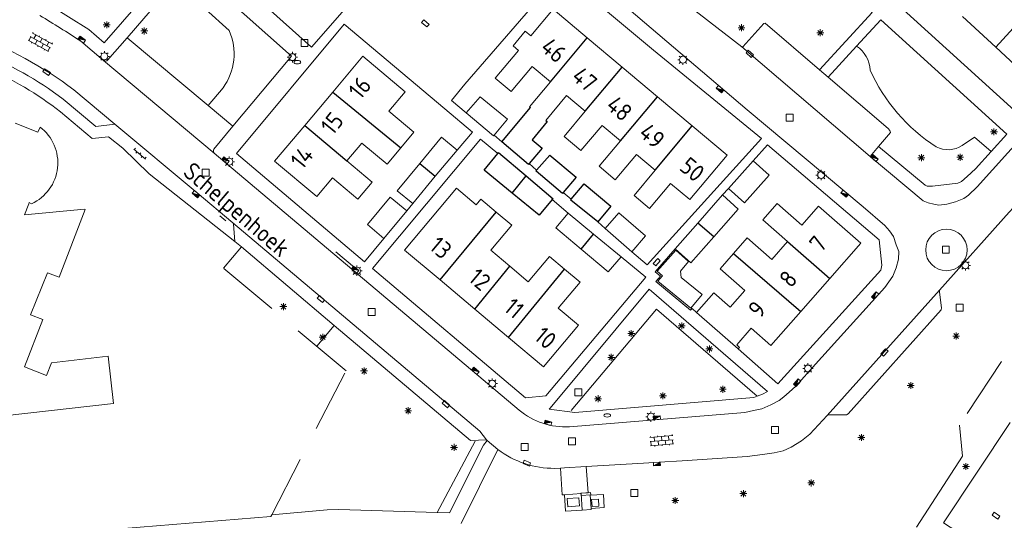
# Model space of a CAD drawing. Extents: x 168769 to 512904, y 516715 to 1559940.
# Tile 86 of 186: x 169390 to 169532, y 519879 to 519951. Entities that reach past the tile are written whole.
import ezdxf

# ---------------------------------------------------------------- set-up
doc = ezdxf.new("R2010")
doc.units = 0
doc.header["$MEASUREMENT"] = 0
doc.linetypes.add('LP', pattern=[14, 9, -5])
doc.layers.get('0').update_dxf_attribs({"linetype": 'CONTINUOUS'})
for name, color, linetype, lineweight in [('+Overig_opstal_BWT', 4, 'CONTINUOUS', 0), ('B01_HOOFDGEBOUW', 10, 'CONTINUOUS', 0), ('B02_bijgebouw', 12, 'CONTINUOUS', 0), ('B04_KUNSTWERK', 32, 'CONTINUOUS', 0), ('B07_scheidingsmuur', 14, 'CONTINUOUS', 25), ('Q04_wegmarkering', 7, 'CONTINUOUS', 0), ('Q21_LANTAARNPAAL', 7, 'CONTINUOUS', 18), ('Q23_kolk', 7, 'CONTINUOUS', 18), ('Q26_BOOM', 7, 'CONTINUOUS', 18), ('Q28_rioolput', 7, 'CONTINUOUS', 18), ('Q92_BRANDKRAAN', 7, 'CONTINUOUS', 0), ('Q97_TROTTOIRKOLK', 7, 'CONTINUOUS', 0), ('S02_symb_open_verh', 7, 'CONTINUOUS', 13), ('T03_HEK', 34, 'CONTINUOUS', 0), ('T51_CULTUURSCHEIDING', 3, 'CONTINUOUS', 0), ('V00_kant_verharding', 252, 'CONTINUOUS', 0), ('V04_Kant_op_inrit', 254, 'CONTINUOUS', 13), ('V11_VERKEERSDREMPEL', 7, 'CONTINUOUS', 0), ('Z19_Overigetekst', 7, 'CONTINUOUS', 0)]:
    doc.layers.add(name, color=color, linetype=linetype, lineweight=lineweight)
for name, color, linetype in [('B11_dakrand_hoofdgebouw', 20, 'CONTINUOUS'), ('B14_dakrand_bijgebouw', 30, 'CONTINUOUS'), ('Z02_Huisnummer', 253, 'CONTINUOUS'), ('Z06_STRAATNAAM', 7, 'CONTINUOUS')]:
    doc.layers.add(name, color=color, linetype=linetype)
doc.styles.add('ISOCP', font='isocp.shx', dxfattribs={"height": 1.8})

# ---------------------------------------------------------------- blocks, each defined once
blk = doc.blocks.new('Q21')
at = {"color": 0}
for points in [[(-1.5, 0), (-1, 0)], [(-1.06, 1.06), (-0.71, 0.71)], [(0, 1.5), (0, 1)], [(1.06, 1.06), (0.71, 0.71)], [(1.5, 0), (1, 0)], [(-1.06, -1.06), (-0.71, -0.71)], [(0, -1.5), (0, -1)], [(1.06, -1.06), (0.71, -0.71)]]:
    blk.add_lwpolyline(points, dxfattribs=at)
blk.add_circle((0, 0), 1, dxfattribs=at)
blk = doc.blocks.new('Q26')
at = {"color": 0}
for p, q in [((-1, 0), (1, 0)), ((-0.7, 0.7), (0.7, -0.7)), ((0.7, 0.7), (-0.7, -0.7)), ((0, 1), (0, -1))]:
    blk.add_line(p, q, dxfattribs=at)
blk = doc.blocks.new('Q28')
at = {"color": 0}
blk.add_lwpolyline([(1, 1), (1, -1), (-1, -1), (-1, 1)], close=True, dxfattribs=at)
blk = doc.blocks.new('Q97')
blk.add_hatch(color=256).paths.add_polyline_path([(-1, 1), (-1, 0), (1, 1)])
blk.add_line((1, 1), (-1, 0))
at = {"color": 0}
for points in [[(-1, 0), (-1, 1), (1, 1), (1, 0), (-1, 0)], [(0, 0.8), (0, 1)]]:
    blk.add_lwpolyline(points, dxfattribs=at)
blk = doc.blocks.new('Q23')
at = {"color": 0}
blk.add_lwpolyline([(0.99, -0.5), (-0.99, -0.5), (-0.99, 0.5), (0.99, 0.5), (0.99, -0.5)], dxfattribs=at)
blk = doc.blocks.new('Q92')
at = {"color": 0}
blk.add_ellipse((0, 0), major_axis=(-0.991, 0), ratio=0.499983, start_param=1.570796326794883, end_param=7.853981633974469, dxfattribs=at)
blk = doc.blocks.new('S024')
at = {"color": 0}
for p, q in [((0, 1.2), (6.7, 1.2)), ((0, 0), (6.7, 0)), ((0.2, 1.2), (0.2, 0)), ((1.25, 1.5), (1.25, 1.2)), ((1.25, 0), (1.25, -1.2)), ((2.3, 1.2), (2.3, 0)), ((3.35, 1.5), (3.35, 1.2)), ((3.35, 0), (3.35, -1.2)), ((4.4, 1.2), (4.4, 0)), ((5.45, 1.5), (5.45, 1.2)), ((5.45, 0), (5.45, -1.2)), ((6.5, 1.2), (6.5, 0)), ((0, -1.2), (6.7, -1.2)), ((0.2, -1.2), (0.2, -1.5)), ((2.3, -1.2), (2.3, -1.5)), ((4.4, -1.2), (4.4, -1.5)), ((6.5, -1.2), (6.5, -1.5))]:
    blk.add_line(p, q, dxfattribs=at)
blk = doc.blocks.new('S026')
for p, q in [((0, 0), (4.4, 0)), ((0.2, 0.5), (0.2, 0)), ((1.2, 0), (1.2, -0.5)), ((2.2, 0.5), (2.2, 0)), ((3.2, 0), (3.2, -0.5)), ((4.2, 0.5), (4.2, 0))]:
    blk.add_line(p, q)

msp = doc.modelspace()

# ---------------------------------------------------------------- linework, layer by layer
at = {"layer": '+Overig_opstal_BWT'}
msp.add_lwpolyline([(169472.22, 519882.33), (169472.2, 519882.68), (169470.8, 519882.6), (169470.82, 519882.25), (169472.22, 519882.33)], dxfattribs=at)
at = {"layer": 'B01_HOOFDGEBOUW'}
for points in [[(169458.42, 519942.5), (169461.8, 519946.53), (169461.01, 519947.19), (169462.76, 519949.28), (169463.55, 519948.62), (169466.77, 519952.46)], [(169471.71, 519948.32), (169466.77, 519952.46)], [(169525.89, 519951.4), (169530.73, 519946.98)], [(169538.91, 519951.59), (169541.7, 519949.08), (169537.73, 519944.71), (169538.47, 519944.03), (169536.45, 519941.81), (169535.71, 519942.49), (169535.63, 519942.4), (169530.73, 519946.98)], [(169476.76, 519944.09), (169471.71, 519948.32)], [(169434.95, 519940.51), (169439.3, 519945.69), (169445.41, 519940.56), (169443.05, 519937.74), (169446.67, 519934.71), (169444.76, 519932.44)], [(169458.42, 519942.5), (169460.73, 519940.57), (169463.77, 519944.19), (169466.4, 519941.98)], [(169481.84, 519939.83), (169476.76, 519944.09)], [(169466.4, 519941.98), (169463.37, 519938.36), (169463.49, 519938.26)], [(169430.9, 519935.69), (169434.95, 519940.51)], [(169465.71, 519936.4), (169468.72, 519939.99), (169471.42, 519937.73)], [(169486.87, 519935.61), (169481.84, 519939.83)], [(169471.42, 519937.73), (169468.37, 519934.09), (169470.79, 519932.06), (169473.84, 519935.69), (169476.5, 519933.46)], [(169437, 519930.56), (169440.65, 519927.51), (169438.57, 519925.04), (169434.9, 519928.12), (169432.63, 519925.42), (169426.56, 519930.52), (169430.9, 519935.69)], [(169481.51, 519929.21), (169478.46, 519925.58), (169480.7, 519923.7), (169483.73, 519927.31), (169486.52, 519924.97), (169491.91, 519931.39), (169486.87, 519935.61)], [(169476.5, 519933.46), (169473.44, 519929.8), (169475.76, 519927.85), (169478.8, 519931.48), (169481.51, 519929.21)], [(169444.76, 519932.44), (169442.79, 519930.09), (169439.16, 519933.13), (169437, 519930.56)], [(169445.32, 519917.68), (169452.82, 519926.61), (169455.66, 519924.22), (169456.35, 519925.04), (169458.57, 519923.18)], [(169500.65, 519918.93), (169497.08, 519922.07), (169499.12, 519924.4), (169502.68, 519921.27), (169505.12, 519924.05), (169511.22, 519918.69), (169506.72, 519913.58)], [(169460.54, 519915.35), (169457.76, 519917.68), (169460.8, 519921.3), (169458.57, 519923.18)], [(169492.83, 519917.18), (169494.82, 519919.44), (169498.36, 519916.33), (169500.65, 519918.93)], [(169445.32, 519917.68), (169450.44, 519913.38)], [(169468.43, 519914.93), (169466.25, 519916.76), (169463.19, 519913.12), (169460.54, 519915.35)], [(169494.46, 519911.86), (169490.9, 519914.99), (169492.83, 519917.18)], [(169460.31, 519905.09), (169465.37, 519900.84), (169470.42, 519906.86), (169467.51, 519909.3), (169470.67, 519913.05), (169468.43, 519914.93)], [(169506.72, 519913.58), (169502.55, 519908.84)], [(169450.44, 519913.38), (169455.45, 519909.17)], [(169487.5, 519908.69), (169490.01, 519911.54), (169492.36, 519909.47), (169494.46, 519911.86)], [(169455.45, 519909.17), (169460.31, 519905.09)], [(169493.5, 519903.41), (169487.5, 519908.69)], [(169502.55, 519908.84), (169498.22, 519903.92)], [(169498.22, 519903.92), (169495.4, 519906.4), (169493.29, 519903.99), (169493.7, 519903.63), (169493.5, 519903.41)]]:
    msp.add_lwpolyline(points, dxfattribs=at)
msp.add_lwpolyline([(169387.51, 519893.76), (169403.28, 519895.53), (169402.5, 519902.35), (169394.31, 519901.43), (169393.6, 519899.59), (169390.43, 519900.82), (169393.06, 519907.65), (169391.28, 519908.33), (169393.76, 519914.42), (169395.44, 519913.78), (169399.21, 519923.54), (169399.21, 519923.54), (169399.11, 519923.58), (169390.42, 519922.77), (169391.05, 519924.36), (169391.11, 519924.54), (169391.44, 519924.38, 0.568587), (169392.67, 519935.46), (169392.35, 519934.73), (169389.08, 519936)], format="xyb", dxfattribs=at)
at = {"layer": 'B02_bijgebouw'}
for points in [[(169456.23, 519939.84), (169454.22, 519937.51)], [(169456.23, 519939.84), (169460.19, 519936.59)], [(169454.22, 519937.51), (169458.19, 519934.18)], [(169460.19, 519936.59), (169458.26, 519934.26)], [(169447.51, 519930.18), (169450.68, 519934)], [(169450.68, 519934), (169452.91, 519932.13)], [(169458.26, 519934.26), (169458.19, 519934.18)], [(169449.76, 519928.34), (169452.91, 519932.13)], [(169495.67, 519930.56), (169497.98, 519928.49), (169494.44, 519924.53), (169492.11, 519926.56)], [(169492.11, 519926.56), (169495.67, 519930.56)], [(169446.5, 519924.41), (169444.26, 519926.26), (169447.51, 519930.18)], [(169446.5, 519924.41), (169449.76, 519928.34)], [(169445.64, 519923.37), (169443.26, 519925.34), (169439.97, 519921.37)], [(169487.68, 519921.6), (169491.25, 519925.65)], [(169491.25, 519925.65), (169493.5, 519923.59), (169490, 519919.61)], [(169442.31, 519919.34), (169445.64, 519923.37)], [(169470.83, 519917.84), (169467.16, 519920.92), (169468.95, 519923.03)], [(169468.95, 519923.03), (169472.62, 519920.01)], [(169474.3, 519920.8), (169476.25, 519923.05), (169480.12, 519919.77), (169478.16, 519917.46)], [(169442.31, 519919.34), (169439.97, 519921.37)], [(169478.16, 519917.46), (169474.3, 519920.8)], [(169484.38, 519917.87), (169487.68, 519921.6)], [(169472.62, 519920.01), (169476.6, 519916.73)], [(169490, 519919.61), (169486.68, 519915.84), (169484.38, 519917.87)], [(169476.6, 519916.73), (169474.74, 519914.56), (169470.83, 519917.84)], [(169484.48, 519917.67), (169481.81, 519914.64), (169482.57, 519913.97), (169481.9, 519913.21), (169486.67, 519909.29), (169488.28, 519911.26), (169485.28, 519913.72), (169485.19, 519914.66), (169486.33, 519916.05), (169484.48, 519917.67)]]:
    msp.add_lwpolyline(points, dxfattribs=at)
at = {"layer": 'B04_KUNSTWERK'}
for points in [[(169468.41, 519882.37), (169470.81, 519882.52), (169470.98, 519880.13), (169468.58, 519879.98), (169468.41, 519882.37)], [(169474.03, 519882.41), (169472.12, 519882.28), (169472.25, 519880.39), (169474.16, 519880.53), (169474.03, 519882.41)], [(169470.49, 519881.93), (169468.79, 519881.82), (169468.88, 519880.63), (169470.59, 519880.75), (169470.49, 519881.93)], [(169472.41, 519880.64), (169472.34, 519881.67), (169473.33, 519881.74), (169473.4, 519880.71), (169472.41, 519880.64)]]:
    msp.add_lwpolyline(points, dxfattribs=at)
at = {"layer": 'B07_scheidingsmuur'}
for points in [[(169530.73, 519946.98), (169536.79, 519953.61)], [(169466.4, 519941.98), (169471.71, 519948.32)], [(169471.42, 519937.73), (169476.76, 519944.09)], [(169434.95, 519940.51), (169444.76, 519932.44)], [(169476.5, 519933.46), (169481.84, 519939.83)], [(169430.9, 519935.69), (169437, 519930.56)], [(169481.51, 519929.21), (169486.87, 519935.61)], [(169447.51, 519930.18), (169449.76, 519928.34)], [(169460.84, 519925.92), (169462.89, 519928.4)], [(169450.44, 519913.38), (169458.57, 519923.18)], [(169490, 519919.61), (169487.68, 519921.6)], [(169470.83, 519917.84), (169472.62, 519920.01)], [(169500.65, 519918.93), (169506.72, 519913.58)], [(169492.83, 519917.18), (169502.55, 519908.84)], [(169455.45, 519909.17), (169460.54, 519915.35)], [(169460.31, 519905.09), (169468.43, 519914.93)]]:
    msp.add_lwpolyline(points, dxfattribs=at)
at = {"layer": 'B11_dakrand_hoofdgebouw'}
for points in [[(169459.35, 519933.34), (169463.49, 519938.26)], [(169465.71, 519936.4), (169465.9, 519936.24), (169463.75, 519933.61), (169465.18, 519932.4), (169463.31, 519930.19)], [(169463.31, 519930.19), (169463.2, 519930.06), (169459.35, 519933.34)]]:
    msp.add_lwpolyline(points, dxfattribs=at)
at = {"layer": 'B14_dakrand_bijgebouw'}
for points in [[(169460.84, 519925.92), (169456.81, 519929.21), (169458.8, 519931.65)], [(169458.8, 519931.65), (169458.91, 519931.78), (169462.89, 519928.4)], [(169464.4, 519929.21), (169466.3, 519931.4), (169470.11, 519928.22), (169468.25, 519926)], [(169468.25, 519926), (169468.13, 519925.86), (169464.31, 519929.1), (169464.4, 519929.21)], [(169462.89, 519928.4), (169466.76, 519925.11), (169466.64, 519924.97)], [(169469.4, 519925.02), (169471.24, 519927.25), (169475.11, 519924.03), (169473.23, 519921.76)], [(169466.64, 519924.97), (169464.76, 519922.71), (169460.84, 519925.92)], [(169473.23, 519921.76), (169469.32, 519924.92), (169469.4, 519925.02)]]:
    msp.add_lwpolyline(points, dxfattribs=at)
at = {"layer": 'Q04_wegmarkering'}
msp.add_lwpolyline([(169383.01, 519948.88, -0.068427), (169397.54, 519940.84)], format="xyb", dxfattribs=at)
for points in [[(169494.02, 519947.06), (169512.57, 519931.22)], [(169417.84, 519931.68), (169401.85, 519945.08)], [(169397.54, 519940.84), (169403.5, 519935.86)], [(169420.51, 519921.62), (169456.19, 519891.53)], [(169522.6, 519911.91), (169506.35, 519893.81)], [(169456.19, 519891.53), (169457.14, 519890.28)]]:
    msp.add_lwpolyline(points, dxfattribs=at)
at = {"layer": 'T03_HEK', "linetype": 'LP'}
for points in [[(169555.01, 519928.54), (169547.01, 519924.92), (169525.46, 519892.41)], [(169426.14, 519879.47), (169436.87, 519900.26), (169419.19, 519915.08), (169421.76, 519918.14)]]:
    msp.add_lwpolyline(points, dxfattribs=at)
at = {"layer": 'T51_CULTUURSCHEIDING'}
for points in [[(169420, 519949.38), (169416.55, 519952.47), (169418.75, 519954.85)], [(169416.95, 519938.57), (169419.11, 519941.12)], [(169481.69, 519909.17), (169469.37, 519894.54)], [(169481.69, 519909.17), (169496.24, 519896.59)], [(169435.16, 519906.82), (169432.64, 519903.81)], [(169525.46, 519892.41), (169525.92, 519887.95), (169519.24, 519877.67)], [(169455.5, 519890.11), (169450.02, 519879.79)]]:
    msp.add_lwpolyline(points, dxfattribs=at)
for points in [[(169419.11, 519941.12, 0.265247), (169420, 519949.38)], [(169530.04, 519931.94), (169527.63, 519933.98), (169525.87, 519932.81, -0.274658), (169522.1, 519932.6, -0.143222), (169512.55, 519943.69, 0.24989), (169510.59, 519947.13)]]:
    msp.add_lwpolyline(points, format="xyb", dxfattribs=at)
at = {"layer": 'V00_kant_verharding'}
for points in [[(169418.98, 519991.92), (169411.02, 519998.92), (169409.18, 519995.94), (169407.59, 519993.36), (169406.41, 519991.13), (169400.88, 519978.95), (169399.54, 519975.98), (169431.87, 519947.01), (169448.14, 519965.63), (169445.89, 519967.71)], [(169398.38, 519973.19), (169392.32, 519959.12), (169392.09, 519955.96), (169393.87, 519953.18), (169399.71, 519949.55), (169401.96, 519947.62), (169412.87, 519960.19), (169407.75, 519964.73), (169398.38, 519973.19)], [(169547.3, 519957.91), (169550.75, 519954.95), (169536.26, 519938.92), (169535.19, 519937.91), (169534.62, 519937.62), (169534.03, 519937.6), (169533.4, 519937.84), (169516.28, 519953.39), (169523.15, 519960.7)], [(169558.2, 519960.35), (169547.97, 519948.92), (169528.01, 519926.8), (169526.76, 519925.62), (169526.08, 519925.13), (169524.87, 519924.66), (169523.65, 519924.3), (169522.5, 519924.17), (169521.74, 519924.34), (169520.93, 519924.52), (169520.23, 519924.8), (169512.57, 519931.22), (169513.79, 519932.65)], [(169420.51, 519935.56), (169429, 519945.69), (169418.75, 519954.85), (169414.32, 519958.87), (169405.28, 519948.34)], [(169454.04, 519941.64), (169467.93, 519957.73), (169481.29, 519946.55), (169496.87, 519933.8)], [(169505.26, 519943.74), (169512.87, 519951.99), (169506.13, 519958.09)], [(169477.73, 519952.46), (169494.78, 519937.94)], [(169486.69, 519952.73), (169487.88, 519951.81), (169494.02, 519947.06)], [(169506.51, 519942.67), (169510.59, 519947.13), (169514.09, 519950.95)], [(169532.32, 519934.44), (169514.09, 519950.95)], [(169421.04, 519931.62), (169436.59, 519950.29)], [(169452.91, 519932.13), (169455.12, 519934.74), (169451.16, 519938.1), (169436.59, 519950.29)], [(169494.02, 519947.06), (169494.2, 519947.03), (169497.23, 519950.42), (169497.42, 519950.44), (169505.26, 519943.74)], [(169401.85, 519945.08), (169398.55, 519947.88)], [(169405.28, 519948.34), (169402.44, 519945.11)], [(169420.51, 519935.56), (169416.95, 519938.57), (169405.28, 519948.34)], [(169506.51, 519942.67), (169505.26, 519943.74)], [(169513.79, 519932.65), (169515.51, 519934.66), (169515.39, 519934.97), (169515.17, 519935.27), (169506.51, 519942.67)], [(169452.1, 519939.29), (169454.04, 519941.64)], [(169396, 519939.5), (169400.75, 519935.54), (169403.5, 519935.86)], [(169454.22, 519937.51), (169452.1, 519939.29)], [(169494.78, 519937.94), (169511.58, 519923.92), (169514.7, 519921.24), (169515.38, 519920.47), (169515.92, 519919.64), (169516.31, 519918.44), (169516.71, 519917.48), (169516.64, 519916.39), (169516.34, 519915.15), (169515.85, 519913.93), (169514.7, 519912.31), (169504.66, 519901.22), (169501.82, 519898.02), (169500.86, 519897.16), (169500.12, 519896.48), (169499.44, 519895.99), (169498.24, 519895.35), (169496.9, 519894.76), (169495.74, 519894.53), (169494.47, 519894.26)], [(169402.56, 519934.05), (169400.18, 519933.79), (169395.61, 519937.63)], [(169403.5, 519935.86), (169415.35, 519925.96)], [(169417.79, 519932.28), (169420.51, 519935.56)], [(169402.56, 519934.05), (169404.62, 519932.41)], [(169440.68, 519915.01), (169456.27, 519933.72)], [(169456.27, 519933.72), (169458.8, 519931.65)], [(169459.35, 519933.34), (169458.26, 519934.26)], [(169478.16, 519917.46), (169480.38, 519915.55), (169496.87, 519933.8)], [(169527.78, 519929.44), (169530.04, 519931.94), (169532.32, 519934.44)], [(169408.44, 519928.72), (169404.62, 519932.41)], [(169514.12, 519914.78), (169514.27, 519915.51), (169513.85, 519919.15), (169512.57, 519920.3), (169497.74, 519932.9), (169495.67, 519930.56)], [(169513.79, 519932.65), (169520.5, 519927.04), (169520.8, 519926.93), (169521.56, 519926.9), (169525.23, 519927.33), (169525.75, 519927.6), (169526.59, 519928.33), (169527.78, 519929.44)], [(169461.88, 519894.59), (169417.84, 519931.68)], [(169421.04, 519931.62), (169439.54, 519915.99)], [(169464.4, 519929.21), (169463.31, 519930.19)], [(169471.57, 519886.44), (169479.83, 519886.94), (169482.11, 519887.07), (169485.41, 519887.27), (169494.81, 519887.89), (169497.03, 519888.17), (169498.71, 519888.39), (169500, 519888.72), (169501.18, 519889.21), (169502.63, 519890.13), (169503.86, 519891.13), (169506.35, 519893.81), (169506.61, 519893.91), (169507.99, 519893.9), (169509.16, 519893.92), (169509.37, 519894.03), (169522.82, 519909.06), (169522.89, 519909.35), (169522.6, 519911.61), (169522.6, 519911.91), (169532.66, 519923.16), (169538.29, 519929.24)], [(169420.82, 519918.93), (169408.44, 519928.72)], [(169492.11, 519926.56), (169491.25, 519925.65)], [(169415.35, 519925.96), (169420.51, 519921.62), (169420.63, 519921.41), (169420.82, 519918.93)], [(169466.64, 519924.97), (169468.95, 519923.03)], [(169469.4, 519925.02), (169468.25, 519926)], [(169445.64, 519923.37), (169446.5, 519924.41)], [(169474.3, 519920.8), (169473.23, 519921.76)], [(169439.54, 519915.99), (169442.31, 519919.34)], [(169420.82, 519918.93), (169421.76, 519918.14), (169435.16, 519906.82), (169454.84, 519890.19)], [(169487.5, 519908.69), (169486.84, 519909.27), (169486.62, 519909.02), (169481.61, 519913.16), (169482.27, 519913.92), (169481.52, 519914.57), (169484.38, 519917.87)], [(169476.6, 519916.73), (169480.18, 519913.78)], [(169440.68, 519915.01), (169462.81, 519896.37), (169465.72, 519896.63), (169480.18, 519913.78)], [(169514.12, 519914.78), (169499.23, 519898.37), (169493.5, 519903.41)], [(169466.36, 519894.85), (169480.67, 519912.04), (169497.73, 519897.28), (169497.02, 519896.89), (169496.24, 519896.59), (169495.77, 519896.41)], [(169469.9, 519894.25), (169495.77, 519896.41)], [(169466.2, 519894.7), (169466.36, 519894.85)], [(169466.2, 519894.7), (169469.9, 519894.25)], [(169469.13, 519892.19), (169494.47, 519894.26)], [(169532.81, 519892.79), (169523.14, 519878.29), (169542.59, 519865.65), (169551.82, 519879.34), (169552.7, 519879.71), (169553.87, 519879.9), (169555, 519879.73)], [(169456.72, 519889.52), (169451.82, 519879.74)], [(169454.84, 519890.19), (169457.14, 519890.28), (169457.27, 519890.18), (169456.72, 519889.52)], [(169457.27, 519890.18), (169458.81, 519888.89)], [(169453.48, 519878.22), (169458.81, 519888.89)], [(169467, 519886.17), (169467.83, 519886.22)], [(169467.83, 519886.22), (169468.44, 519886.25)], [(169467.83, 519886.22), (169468.07, 519882.34), (169468.41, 519882.37)], [(169468.44, 519886.25), (169471.57, 519886.44)], [(169471.57, 519886.44), (169471.82, 519882.66)], [(169455.56, 519882.25), (169455.56, 519882.24)], [(169471.82, 519882.66), (169470.8, 519882.6), (169470.81, 519882.52)], [(169374.41, 519875.71), (169383.48, 519875.75), (169426.03, 519879.22), (169426.14, 519879.47), (169434.13, 519880.18), (169435.83, 519880.21), (169450.02, 519879.79)], [(169450.02, 519879.79), (169451.82, 519879.74)], [(169470.98, 519880.13), (169472.26, 519880.21), (169472.25, 519880.39)]]:
    msp.add_lwpolyline(points, dxfattribs=at)
for points in [[(169398.55, 519947.88, 0.005182), (169392.66, 519951.57)], [(169384.01, 519946.24, -0.066649), (169396, 519939.5)], [(169402.44, 519945.11, -0.4), (169401.85, 519945.08)], [(169395.61, 519937.63, 0.069178), (169384.77, 519944.03)], [(169417.84, 519931.68, -0.369944), (169417.79, 519932.28)], [(169469.13, 519892.19, -0.193661), (169461.88, 519894.59)], [(169458.81, 519888.89, 0.16542), (169467, 519886.17)]]:
    msp.add_lwpolyline(points, format="xyb", dxfattribs=at)
at = {"layer": 'V04_Kant_op_inrit'}
for points in [[(169419.49, 519921.92), (169418.65, 519922.62)], [(169438.1, 519915.17), (169435.41, 519917.44)]]:
    msp.add_lwpolyline(points, dxfattribs=at)
at = {"layer": 'V11_VERKEERSDREMPEL'}
msp.add_lwpolyline([(169523.58, 519920.7, -1), (169523.58, 519914.71, -1), (169523.58, 519920.7)], format="xyb", dxfattribs=at)

# ---------------------------------------------------------------- block references
at = {"layer": 'Q21_LANTAARNPAAL', "xscale": 0.5, "yscale": 0.5}
for p in [(169401.97, 519945.66), (169429.12, 519945.55), (169485.53, 519945.17), (169420.01, 519930.45), (169505.49, 519928.53), (169438.44, 519914.71), (169526.33, 519915.48), (169503.58, 519900.59), (169457.98, 519898.41), (169480.9, 519893.63)]:
    msp.add_blockref('Q21', p, dxfattribs=at)
at = {"layer": 'Q23_kolk'}
for p, xscale, yscale, rotation in [((169448.32, 519950.42), 0.5, 0.5, 317.9871661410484), ((169495.18, 519946.03), 0.5, 0.5, 319.8800140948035), ((169393.62, 519943.4), 0.4999999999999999, 0.4999999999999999, 327.0112838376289), ((169481.74, 519915.95), 0.5, 0.5, 48.08093588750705), ((169433.24, 519910.61), 0.5, 0.5, 318.9990093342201), ((169514.63, 519902.91), 0.4999999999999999, 0.4999999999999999, 48.07680153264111), ((169451.29, 519895.44), 0.4999999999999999, 0.4999999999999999, 139.8800140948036), ((169462.98, 519886.92), 0.4999999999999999, 0.4999999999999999, 158.261532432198), ((169530.75, 519879.34), 0.4999999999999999, 0.4999999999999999, 325.9395937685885)]:
    msp.add_blockref('Q23', p, dxfattribs=dict(at, xscale=xscale, yscale=yscale, rotation=rotation))
at = {"layer": 'Q26_BOOM', "xscale": 0.5, "yscale": 0.5}
for p in [(169402.31, 519950.22), (169407.73, 519949.33), (169493.98, 519949.79), (169505.36, 519949.07), (169530.44, 519934.76), (169519.96, 519931.03), (169525.57, 519931.09), (169427.83, 519909.53), (169485.35, 519906.75), (169433.5, 519905.11), (169478.06, 519905.64), (169524.99, 519905.28), (169489.34, 519903.42), (169475.17, 519902.2), (169439.48, 519900.23), (169491.29, 519897.59), (169518.43, 519898.14), (169473.26, 519896.22), (169482.63, 519896.64), (169445.84, 519894.49), (169511.31, 519890.63), (169452.47, 519889.19), (169526.39, 519886.44), (169504.06, 519884.07), (169494.26, 519882.52), (169484.41, 519881.53)]:
    msp.add_blockref('Q26', p, dxfattribs=at)
at = {"layer": 'Q28_rioolput', "xscale": 0.5, "yscale": 0.5}
for p in [(169430.87, 519947.59), (169500.93, 519936.81), (169416.58, 519928.85), (169523.5, 519917.74), (169440.56, 519908.74), (169525.51, 519909.38), (169470.41, 519897.13), (169498.84, 519891.72), (169462.66, 519889.27), (169469.49, 519890.07), (169478.49, 519882.63)]:
    msp.add_blockref('Q28', p, dxfattribs=at)
at = {"layer": 'Q92_BRANDKRAAN', "xscale": 0.5, "yscale": 0.5}
for p in [(169429.83, 519944.83), (169474.59, 519893.82)]:
    msp.add_blockref('Q92', p, dxfattribs=at)
at = {"layer": 'Q97_TROTTOIRKOLK'}
for p, xscale, yscale, rotation in [((169398.55, 519947.88), 0.5, 0.5, 323.1140814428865), ((169491.04, 519941.12), 0.5, 0.5, 140.0014031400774), ((169419.3, 519930.45), 0.5, 0.5, 320.2164933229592), ((169513.01, 519930.8), 0.5, 0.5, 318.076801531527), ((169415.35, 519925.96), 0.4999999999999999, 0.4999999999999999, 139.8800140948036), ((169509.05, 519926.03), 0.5000000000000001, 0.5000000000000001, 140.1227471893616), ((169438.03, 519914.67), 0.5, 0.5, 320.2164933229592), ((169513.46, 519910.96), 0.5, 0.5, 46.34072029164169), ((169455.38, 519900.07), 0.5, 0.5, 318.964052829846), ((169502.21, 519898.38), 0.5, 0.5, 48.07680153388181), ((169481.78, 519893.23), 0.5, 0.5, 4.656346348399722), ((169465.95, 519892.49), 0.5, 0.5, 343.9490490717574), ((169481.75, 519887.05), 0.4999999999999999, 0.4999999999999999, 183.3614023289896)]:
    msp.add_blockref('Q97', p, dxfattribs=dict(at, xscale=xscale, yscale=yscale, rotation=rotation))
at = {"layer": 'S02_symb_open_verh'}
for name, p, xscale, yscale, rotation in [('S024', (169394.18, 519946.9), 0.4999999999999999, 0.4999999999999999, 151.0389846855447), ('S026', (169406.23, 519932.28), 0.5, 0.5, 319.0177360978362), ('S024', (169484.13, 519890.31), 0.4999999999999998, 0.4999999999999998, 184.6497294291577)]:
    msp.add_blockref(name, p, dxfattribs=dict(at, xscale=xscale, yscale=yscale, rotation=rotation))

# ---------------------------------------------------------------- texts
at = {"layer": 'Z02_Huisnummer', "style": 'ISOCP'}
for s, rotation, p in [('46', 320.1719, (169464.79, 519946.65)), ('16', 51, (169438.96, 519939.28)), ('47', 320, (169469.28, 519942.45)), ('48', 320, (169474.26, 519938.27)), ('15', 51, (169434.96, 519934.14)), ('49', 320, (169478.99, 519934.3)), ('14', 50.9471, (169430.58, 519929.18)), ('50', 320, (169484.86, 519929.39)), ('13', 320, (169448.71, 519917.94)), ('7', 50, (169505.49, 519917.2)), ('12', 320, (169454.36, 519913.35)), ('8', 50, (169501.14, 519912.08)), ('11', 320, (169459.48, 519909.05)), ('9', 50.0676, (169496.65, 519907.7)), ('10', 320, (169463.86, 519904.9))]:
    msp.add_text(s, height=2.5, rotation=rotation, dxfattribs=at).set_placement(p)
at = {"layer": 'Z06_STRAATNAAM', "style": 'ISOCP'}
msp.add_text('Schelpenhoek', height=2.5, rotation=319.5487, dxfattribs=at).set_placement((169413.14, 519928.67))
at = {"layer": 'Z19_Overigetekst', "style": 'ISOCP'}
msp.add_text('Johannes Calvijn', height=2.5, dxfattribs=at).set_placement((169365.98, 519904.18))

doc.saveas('drawing.dxf')
